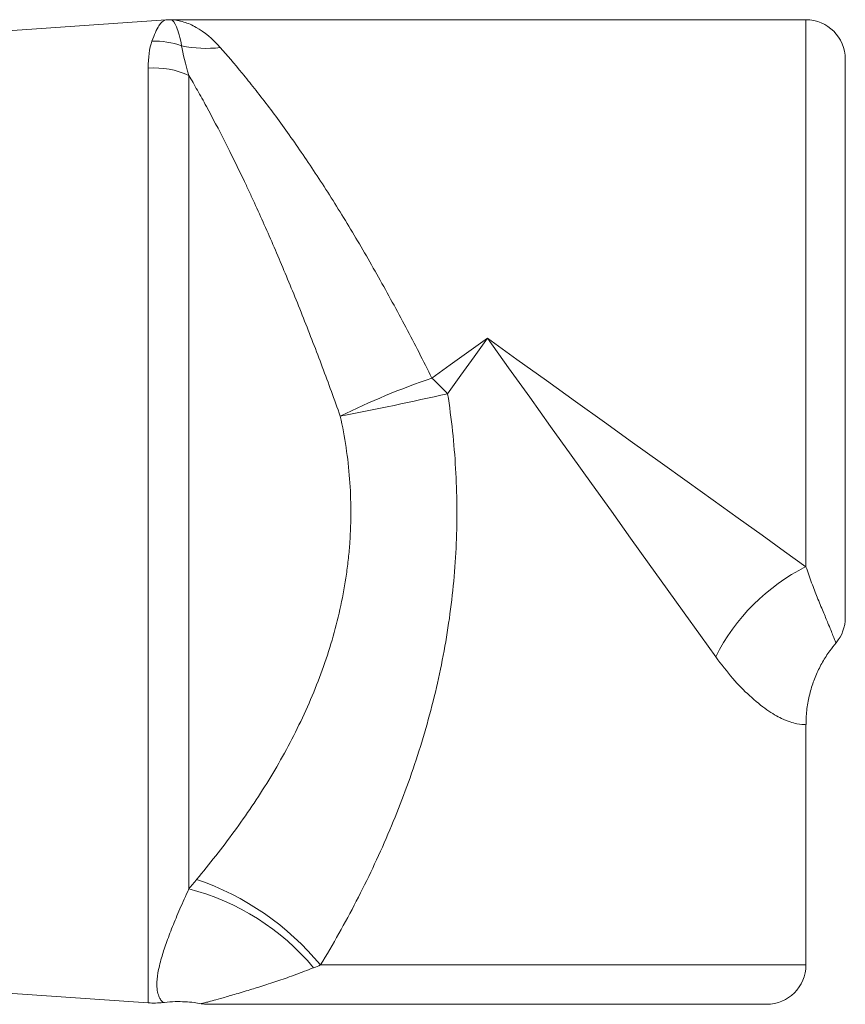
# Model space of a CAD drawing. Header units: millimetres. Extents: x 158 to 728, y 55 to 548.
# Tile 5 of 6: x 277 to 382, y 364 to 489. Entities that reach past the tile are written whole.
import ezdxf

# ---------------------------------------------------------------- set-up
doc = ezdxf.new("R2010")
doc.units = ezdxf.units.MM

msp = doc.modelspace()

# ---------------------------------------------------------------- linework, layer by layer
at = {"color": 7, "linetype": 'Continuous', "lineweight": 15}
for p, q in [((295.91, 488.97), (249.91, 485.75)), ((377.29, 488.99), (296.6, 488.99)), ((382.29, 483.99), (382.29, 412.99)), ((377.29, 368.83), (377.29, 399.39)), ((249.91, 367.08), (293.68, 364.02)), ((372.29, 363.83), (301.29, 363.83))]:
    msp.add_line(p, q, dxfattribs=at)
at = {"color": 8, "linetype": 'Continuous', "lineweight": 0}
for p, q in [((377.29, 419.46), (377.29, 488.99)), ((293.68, 364.02), (293.68, 482.85)), ((298.85, 481.92), (298.85, 378.51)), ((315.6, 368.83), (377.29, 368.83))]:
    msp.add_line(p, q, dxfattribs=at)
at = {"color": 8, "linetype": 'Continuous', "lineweight": 0, "flags": 128}
for points in [[(329.74, 443.44), (332.08, 445.12), (334.43, 446.81), (336.79, 448.49)], [(336.79, 448.49), (335.1, 446.14), (333.42, 443.79), (331.74, 441.44)], [(336.79, 448.49), (340.55, 445.8), (344.29, 443.11), (348, 440.45), (351.66, 437.83), (355.26, 435.25), (358.77, 432.74), (362.19, 430.29), (365.49, 427.92), (368.66, 425.64), (371.7, 423.47), (374.58, 421.41), (377.29, 419.46)], [(365.82, 407.99), (363.88, 410.71), (361.81, 413.58), (359.64, 416.62), (357.36, 419.79), (354.99, 423.1), (352.55, 426.51), (350.03, 430.02), (347.45, 433.62), (344.83, 437.28), (342.17, 440.99), (339.48, 444.73), (336.79, 448.49)]]:
    msp.add_lwpolyline(points, dxfattribs=at)
at = {"color": 7, "linetype": 'Continuous', "lineweight": 15}
for centre, radius, start, end in [((296.64, 478.99), 10, 90.2041, 94.219), ((377.29, 483.99), 5, 0, 90), ((377.29, 412.99), 5, 320.3293, 0), ((372.29, 368.83), 5, 270, 0), ((294.38, 373.99), 10, 266, 276.6847), ((301.29, 368.83), 5, 259.9503, 270)]:
    msp.add_arc(centre, radius, start, end, dxfattribs=at)
at = {"color": 8, "linetype": 'Continuous', "lineweight": 0}
for centre, radius, start, end in [((296.58, 479.13), 9.86, 89.8663, 93.9228), ((294.47, 475.84), 10.43, 70.6636, 91.755), ((301.12, 501.18), 15.83, 258.3628, 276.2587), ((294.39, 471.97), 10.9, 65.8488, 93.712), ((362.34, 348.59), 100.3, 108.9686, 116.175), ((203.25, 314.95), 180.31, 44.5515, 45.4485), ((232.98, 881.02), 450.53, 280.8901, 282.6617), ((388.86, 396.42), 25.79, 116.6685, 153.3315), ((288.25, 346.12), 35.54, 39.7182, 70.9768), ((291.07, 348.67), 30.84, 39.9581, 75.385)]:
    msp.add_arc(centre, radius, start, end, dxfattribs=at)
for points, knots in [([(294.15, 486.26), (294.45, 487.11), (294.75, 487.75), (295.33, 488.65), (295.62, 488.91), (295.91, 488.96)], [0, 0, 0, 0, 0.5, 0.5, 1, 1, 1, 1]), ([(302.84, 485.44), (301.85, 486.57), (300.82, 487.42), (299.26, 488.31), (298.73, 488.54), (297.67, 488.86), (297.14, 488.96), (296.6, 488.99)], [0, 0, 0, 0, 0.5, 0.5, 0.75, 0.75, 1, 1, 1, 1]), ([(296.6, 488.99), (296.84, 488.93), (297.07, 488.62), (297.52, 487.51), (297.73, 486.72), (297.92, 485.68)], [0, 0, 0, 0, 0.5, 0.5, 1, 1, 1, 1]), ([(302.84, 485.44), (303.68, 484.5), (304.62, 483.41), (306.13, 481.57), (306.65, 480.93), (307.72, 479.57), (308.28, 478.86), (309.95, 476.65), (311.1, 475.08), (313.43, 471.74), (314.61, 469.98), (316.42, 467.19), (317.02, 466.24), (318.22, 464.32), (318.81, 463.35), (320.6, 460.38), (321.78, 458.35), (323.54, 455.21), (324.13, 454.15), (325.29, 452.02), (325.86, 450.96), (327.56, 447.75), (328.66, 445.6), (329.74, 443.44)], [0, 0, 0, 0, 0.125, 0.125, 0.1875, 0.1875, 0.25, 0.25, 0.375, 0.375, 0.5, 0.5, 0.5625, 0.5625, 0.625, 0.625, 0.75, 0.75, 0.8125, 0.8125, 0.875, 0.875, 1, 1, 1, 1]), ([(318.1, 438.6), (317.35, 440.69), (316.59, 442.77), (315.03, 446.92), (314.23, 448.99), (312.59, 453.13), (311.77, 455.15), (310.11, 459.11), (309.28, 461.04), (308.02, 463.86), (307.6, 464.79), (306.97, 466.17), (306.76, 466.62), (306.34, 467.53), (306.13, 467.97), (305.09, 470.17), (304.26, 471.84), (302.65, 475.03), (301.85, 476.54), (300.69, 478.67), (300.31, 479.36), (299.56, 480.68), (299.2, 481.32), (298.85, 481.92)], [0, 0, 0, 0, 0.125, 0.125, 0.25, 0.25, 0.375, 0.375, 0.5, 0.5, 0.5625, 0.5625, 0.59375, 0.59375, 0.625, 0.625, 0.75, 0.75, 0.875, 0.875, 0.9375, 0.9375, 1, 1, 1, 1]), ([(331.74, 441.44), (332.23, 438.28), (332.57, 435.12), (332.94, 428.77), (332.97, 425.59), (332.77, 420.82), (332.66, 419.22), (332.37, 416.04), (332.18, 414.45), (331.51, 409.72), (330.92, 406.6), (329.81, 401.96), (329.4, 400.42), (328.52, 397.36), (328.04, 395.84), (326.53, 391.3), (325.39, 388.35), (322.91, 382.55), (321.57, 379.72), (319.41, 375.55), (318.67, 374.18), (317.16, 371.47), (316.38, 370.14), (315.6, 368.83)], [0, 0, 0, 0, 0.125, 0.125, 0.25, 0.25, 0.3125, 0.3125, 0.375, 0.375, 0.5, 0.5, 0.5625, 0.5625, 0.625, 0.625, 0.75, 0.75, 0.875, 0.875, 0.9375, 0.9375, 1, 1, 1, 1]), ([(299.84, 379.72), (300.65, 380.69), (301.46, 381.68), (303.05, 383.71), (303.84, 384.74), (306.15, 387.91), (307.62, 390.08), (310.38, 394.59), (311.67, 396.92), (313.43, 400.55), (314, 401.78), (315.04, 404.27), (315.53, 405.52), (316.87, 409.32), (317.6, 411.9), (318.45, 415.85), (318.68, 417.18), (318.97, 419.19), (319.05, 419.87), (319.2, 421.21), (319.26, 421.89), (319.49, 425.25), (319.48, 427.94), (319.08, 433.28), (318.68, 435.95), (318.1, 438.6)], [0, 0, 0, 0, 0.0625, 0.0625, 0.125, 0.125, 0.25, 0.25, 0.375, 0.375, 0.4375, 0.4375, 0.5, 0.5, 0.625, 0.625, 0.6875, 0.6875, 0.71875, 0.71875, 0.75, 0.75, 0.875, 0.875, 1, 1, 1, 1]), ([(377.29, 419.46), (377.53, 418.76), (378.02, 417.34), (378.77, 415.43), (379.49, 413.7), (380.21, 411.98), (380.77, 410.62), (381.07, 409.82), (381.07, 409.84), (381.06, 409.85)], [0, 0, 0, 0, 0.103939, 0.209092, 0.336546, 0.465785, 0.663611, 0.86541, 1, 1, 1, 1]), ([(377.17, 399.39), (377.18, 399.39), (377.22, 399.39), (376.41, 399.41), (375.3, 399.7), (374.07, 400.19), (372.36, 401.18), (370.21, 402.91), (367.96, 405.18), (366.54, 407.05), (365.82, 407.99)], [0, 0, 0, 0, 0.113624, 0.292819, 0.385115, 0.477373, 0.61119, 0.749391, 0.873047, 1, 1, 1, 1]), ([(295.54, 364.1), (295.55, 364.09), (295.58, 364.06), (295.36, 364.26), (295.08, 364.68), (294.85, 365.36), (294.74, 366.36), (294.87, 367.77), (295.29, 369.55), (295.93, 371.54), (296.72, 373.61), (297.67, 375.91), (298.45, 377.64), (298.85, 378.51)], [0, 0, 0, 0, 0.0439601, 0.1323997, 0.2208526, 0.3106249, 0.4003838, 0.5159866, 0.6328555, 0.7269575, 0.8219627, 0.910358, 1, 1, 1, 1]), ([(314.7, 368.48), (313.93, 368.18), (312.38, 367.57), (310.22, 366.82), (308.2, 366.16), (306.19, 365.54), (304.34, 364.99), (302.84, 364.56), (301.76, 364.26), (301.04, 364.07), (300.6, 363.96), (300.39, 363.92), (300.41, 363.92), (300.42, 363.92)], [0, 0, 0, 0, 0.077767, 0.156629, 0.2412, 0.326687, 0.435468, 0.545819, 0.644061, 0.742338, 0.843166, 0.944021, 1, 1, 1, 1])]:
    msp.add_open_spline(points, degree=3, knots=knots, dxfattribs=at)
for points in [[(293.68, 482.85), (293.68, 484.2), (293.83, 485.34), (294.15, 486.26)], [(297.92, 485.68), (298.09, 484.63), (298.41, 483.38), (298.85, 481.92)], [(298.85, 378.51), (299.17, 378.91), (299.5, 379.32), (299.84, 379.72)], [(315.6, 368.83), (315.29, 368.71), (315, 368.59), (314.7, 368.48)]]:
    msp.add_open_spline(points, degree=3, dxfattribs=at)
at = {"color": 7, "linetype": 'Continuous', "lineweight": 15}
for points, knots in [([(377.32, 399.39), (377.31, 399.75), (377.3, 400.74), (377.53, 402.34), (377.97, 404.12), (378.59, 405.8), (379.37, 407.34), (380.22, 408.68), (380.86, 409.45), (381.14, 409.79)], [0, 0, 0, 0, 0.096258, 0.26275, 0.424636, 0.58208, 0.735109, 0.883632, 1, 1, 1, 1]), ([(295.54, 364.05), (295.61, 364.06), (296.13, 364.15), (297.08, 364.18), (298.33, 364.17), (299.44, 364.08), (300.11, 363.96), (300.42, 363.91)], [0, 0, 0, 0, 0.045167, 0.321359, 0.578218, 0.812078, 1, 1, 1, 1])]:
    msp.add_open_spline(points, degree=3, knots=knots, dxfattribs=at)

doc.saveas('drawing.dxf')
